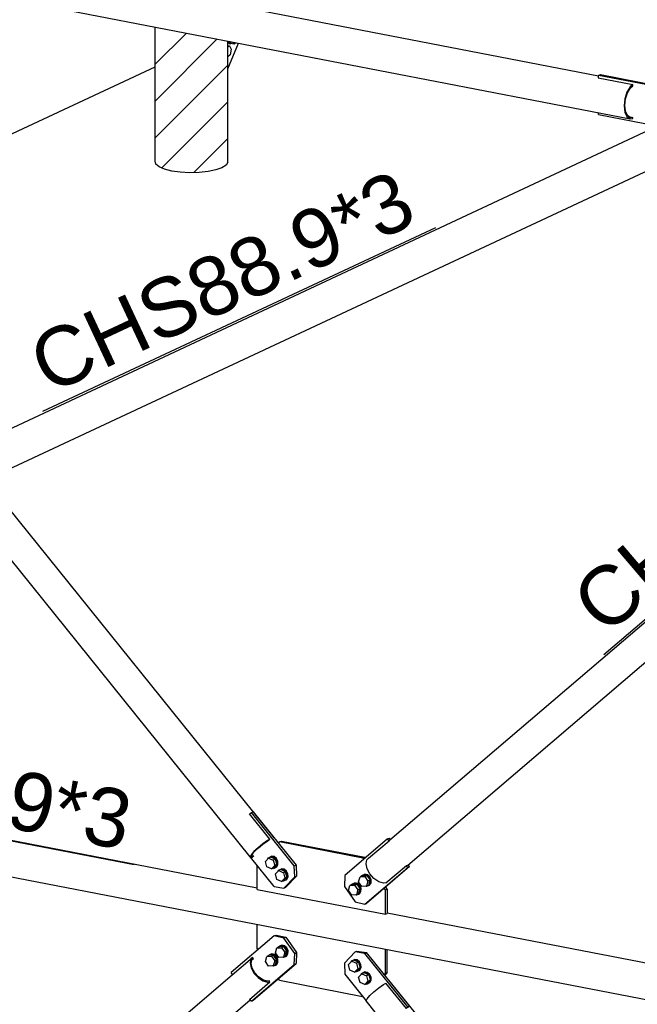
# Model space of a CAD drawing. Header units: millimetres. Extents: x 0 to 142951, y 0 to 27942.
# Tile 11 of 70: x 36126 to 37636, y 4795 to 7201. Entities that reach past the tile are written whole.
import ezdxf

# ---------------------------------------------------------------- set-up
doc = ezdxf.new("R2010")
doc.units = ezdxf.units.MM
doc.styles.add('Arial', font='ARIAL.TTF', dxfattribs={"height": 0.2})

# ---------------------------------------------------------------- blocks, each defined once
blk = doc.blocks.new('Part-65730 - 51816')
at = {"color": 7}
for p, q in [((36761.5, 5191.9), (36758.7, 5188.9)), ((36761.5, 5191.9), (36765.9, 5193.9)), ((36965.5, 5152.4), (36761.5, 5191.9)), ((36765.9, 5193.9), (36969.8, 5154.5)), ((36965.5, 5152.4), (36969.8, 5154.5)), ((36967.6, 5149.4), (36965.5, 5152.4)), ((36971.2, 5152.5), (36969.8, 5154.5)), ((36706.8, 5075.7), (36706.8, 5134.3)), ((37020.3, 5074.6), (37017.4, 5078.6)), ((37020.3, 5074.6), (37024.6, 5076.6)), ((37024.6, 5076.6), (37021, 5081.7)), ((37024.6, 5076.6), (37024.6, 5017.1)), ((36706.8, 5075.7), (37020.3, 5015.1)), ((37020.3, 5015.1), (37020.3, 5074.6)), ((37020.3, 5015.1), (37024.6, 5017.1))]:
    blk.add_line(p, q, dxfattribs=at)
blk = doc.blocks.new('Part-65704 - 51816')
at = {"color": 7}
for p, q in [((34894.1, 5430.6), (36706.8, 5080)), ((38914.4, 4562.5), (34798.6, 5358.6)), ((37024.6, 5018.5), (38837.3, 4667.9))]:
    blk.add_line(p, q, dxfattribs=at)
blk = doc.blocks.new('Part-64529 - 51816')
at = {"color": 7}
for p, q in [((36749.5, 5200.6), (34791.3, 7630.6)), ((36689.7, 5155.2), (34731.5, 7585.3)), ((36691.3, 5262.4), (36688, 5260.6)), ((36738.1, 5198.5), (36688, 5260.6)), ((36688.5, 5260), (36689.6, 5260.7)), ((36689.6, 5260.7), (36689.8, 5260.8)), ((36691.6, 5262.5), (36691.3, 5262.4)), ((36730.9, 5193.6), (36736.4, 5196.7)), ((36738.1, 5198.5), (36731.8, 5195)), ((36736.4, 5196.7), (36738.1, 5198.5)), ((36749.5, 5200.6), (36748.8, 5201.3)), ((36749.5, 5200.4), (36749.5, 5200.6)), ((36708.9, 5177.6), (36699, 5168.3)), ((36700.7, 5169), (36709.8, 5177.6)), ((36720.4, 5187), (36708.9, 5177.6)), ((36709.8, 5177.6), (36720.4, 5186.2)), ((36731.8, 5195), (36720.4, 5187)), ((36720.4, 5186.2), (36730.9, 5193.6)), ((36692.3, 5160.4), (36689.7, 5155.2)), ((36689.7, 5155.2), (36691.7, 5153.5)), ((36691.7, 5153.5), (36695.8, 5154.8)), ((36692.1, 5157), (36694.5, 5161.8)), ((36693.9, 5155.4), (36692.1, 5157)), ((36699, 5168.3), (36692.3, 5160.4)), ((36697.5, 5156.5), (36693.9, 5155.4)), ((36694, 5160.9), (36697.5, 5156.5)), ((36694.5, 5161.8), (36700.7, 5169)), ((36697.5, 5156.5), (36695.8, 5154.8))]:
    blk.add_line(p, q, dxfattribs=at)
blk = doc.blocks.new('Part-64530 - 51816')
at = {"color": 7}
for p, q in [((38887.5, 6781.6), (38937.5, 6824.4)), ((38933.4, 6820.4), (38931.4, 6810.6)), ((38931.4, 6810.6), (38934, 6798.5)), ((38937.5, 6824.4), (38933.4, 6820.4)), ((38933.8, 6809.4), (38935.6, 6818.5)), ((38936.2, 6798.3), (38933.8, 6809.4)), ((38935.6, 6818.5), (38939.2, 6822)), ((38939.2, 6822), (38937.5, 6824.4)), ((38934, 6798.5), (38940.8, 6786)), ((38942.4, 6786.7), (38936.2, 6798.3)), ((38940.8, 6786), (38950.6, 6774.9)), ((38951.5, 6776.5), (38942.4, 6786.7)), ((37031.4, 5196.7), (38888.4, 6782.7)), ((38887.5, 6781.6), (38888.5, 6782.6)), ((38929.7, 6721.5), (38979.8, 6764.3)), ((38950.6, 6774.9), (38962.1, 6767)), ((38962.1, 6769.2), (38951.5, 6776.5)), ((38972.6, 6765.9), (38962.1, 6769.2)), ((38962.1, 6767), (38973.5, 6763.4)), ((38978.1, 6766.7), (38972.6, 6765.9)), ((38973.5, 6763.4), (38979.8, 6764.3)), ((38979.8, 6764.3), (38978.1, 6766.7)), ((37074.9, 5134.9), (38931.8, 6721)), ((38929.7, 6721.5), (38931.3, 6721.8)), ((37029.3, 5194.6), (37031.4, 5196.7)), ((36979.2, 5151.8), (37029.3, 5194.6)), ((36975.2, 5147.9), (36979.2, 5151.8)), ((36973.2, 5138.1), (36975.2, 5147.9)), ((36975.8, 5126), (36973.2, 5138.1)), ((36982.5, 5113.4), (36975.8, 5126)), ((37021.5, 5091.7), (37071.6, 5134.5)), ((37071.6, 5134.5), (37074.9, 5134.9)), ((36992.4, 5102.4), (36982.5, 5113.4)), ((37003.9, 5094.4), (36992.4, 5102.4)), ((37015.3, 5090.9), (37003.9, 5094.4)), ((37021.5, 5091.7), (37015.3, 5090.9))]:
    blk.add_line(p, q, dxfattribs=at)
blk = doc.blocks.new('Bolt-65734 - 51816')
at = {"color": 7}
for p, q in [((36726.9, 5144.2), (36734.8, 5152.4)), ((36733.1, 5150.7), (36734.4, 5153.1)), ((36734.4, 5153.1), (36739.9, 5156)), ((36740.2, 5154.9), (36734.8, 5152.4)), ((36734.8, 5152.4), (36746.1, 5147.3)), ((36739.9, 5156), (36741.5, 5156.8)), ((36739.9, 5156), (36746.4, 5155)), ((36751.5, 5149.8), (36740.2, 5154.9)), ((36748, 5155.8), (36741.5, 5156.8)), ((36751.5, 5149.8), (36746.1, 5147.3)), ((36746.4, 5155), (36752.2, 5150.5)), ((36753.8, 5151.2), (36748, 5155.8)), ((36755, 5136.5), (36751.5, 5149.8)), ((36752.2, 5150.5), (36755.7, 5143.5)), ((36757.3, 5144.3), (36753.8, 5151.2)), ((36730.3, 5130.9), (36726.9, 5144.2)), ((36741.7, 5125.8), (36730.3, 5130.9)), ((36749.6, 5134), (36741.7, 5125.8)), ((36741.7, 5125.8), (36747.1, 5128.3)), ((36747.4, 5127.2), (36745.4, 5127.5)), ((36746.1, 5147.3), (36749.6, 5134)), ((36747.1, 5128.3), (36755, 5136.5)), ((36752.9, 5130.1), (36747.4, 5127.2)), ((36747.4, 5127.2), (36749, 5128)), ((36749, 5128), (36754.5, 5130.9)), ((36755, 5136.5), (36749.6, 5134)), ((36755.9, 5136.1), (36752.9, 5130.1)), ((36754.5, 5130.9), (36757.6, 5136.8)), ((36755.7, 5143.5), (36755.9, 5136.1)), ((36757.6, 5136.8), (36757.3, 5144.3)), ((36759.1, 5122.5), (36764.6, 5125.3)), ((36764.6, 5125.3), (36766.2, 5126.1)), ((36764.6, 5125.3), (36771.1, 5124.4)), ((36772.8, 5125.1), (36766.2, 5126.1)), ((36778.5, 5120.6), (36772.8, 5125.1)), ((36751.6, 5113.5), (36759.5, 5121.7)), ((36755, 5100.2), (36751.6, 5113.5)), ((36757.8, 5120), (36759.1, 5122.5)), ((36764.9, 5124.2), (36759.5, 5121.7)), ((36759.5, 5121.7), (36770.9, 5116.6)), ((36776.3, 5119.1), (36764.9, 5124.2)), ((36774.3, 5103.3), (36766.4, 5095.1)), ((36776.3, 5119.1), (36770.9, 5116.6)), ((36770.9, 5116.6), (36774.3, 5103.3)), ((36771.1, 5124.4), (36776.9, 5119.8)), ((36771.8, 5097.7), (36779.7, 5105.8)), ((36779.7, 5105.8), (36774.3, 5103.3)), ((36779.7, 5105.8), (36776.3, 5119.1)), ((36776.9, 5119.8), (36780.4, 5112.9)), ((36780.7, 5105.4), (36777.6, 5099.5)), ((36782, 5113.6), (36778.5, 5120.6)), ((36779.2, 5100.2), (36782.3, 5106.2)), ((36780.4, 5112.9), (36780.7, 5105.4)), ((36782.3, 5106.2), (36782, 5113.6)), ((36766.4, 5095.1), (36755, 5100.2)), ((36766.4, 5095.1), (36771.8, 5097.7)), ((36772.1, 5096.6), (36770.1, 5096.9)), ((36777.6, 5099.5), (36772.1, 5096.6)), ((36772.1, 5096.6), (36773.7, 5097.3)), ((36773.7, 5097.3), (36779.2, 5100.2))]:
    blk.add_line(p, q, dxfattribs=at)
blk = doc.blocks.new('Part-65737 - 51816')
at = {"color": 7}
for p, q in [((36706.8, 4931.4), (36706.8, 4989.5)), ((36708.9, 4928.4), (36706.8, 4931.4)), ((37020.3, 4870.8), (37020.3, 4928.9)), ((37024.6, 4872.8), (37024.6, 4928)), ((37017.4, 4867.8), (37020.3, 4870.8)), ((37024.6, 4872.8), (37018.5, 4866.5)), ((37020.3, 4870.8), (37024.6, 4872.8)), ((36761.5, 4853.6), (36758.7, 4857.6)), ((36761.5, 4853.6), (36964.7, 4814.3))]:
    blk.add_line(p, q, dxfattribs=at)
blk = doc.blocks.new('Part-65684 - 51816')
at = {"color": 7}
for p, q in [((37003.9, 4835.2), (37015.3, 4843.2)), ((37015.3, 4843.2), (37021.5, 4846.7)), ((37071.6, 4784.6), (37021.5, 4846.7)), ((37033, 4848.8), (37032.2, 4849.5)), ((38991.3, 2418.7), (37033, 4848.8)), ((36975.8, 4808.6), (36982.5, 4816.5)), ((36982.5, 4816.5), (36992.4, 4825.8)), ((36992.4, 4825.8), (37003.9, 4835.2)), ((36973.2, 4803.4), (36975.8, 4808.6)), ((38931.4, 2373.4), (36973.2, 4803.4))]:
    blk.add_line(p, q, dxfattribs=at)
blk = doc.blocks.new('Part-65722 - 51816')
at = {"color": 7}
for p, q in [((35986.8, 6147), (37665.2, 6931.7)), ((37671.8, 6925.2), (37726.4, 6950.7)), ((37726.4, 6950.7), (37736.9, 6946.3)), ((37736.9, 6946.3), (37749, 6934.8)), ((37749, 6934.8), (37757.2, 6919.4)), ((37664.2, 6926.6), (37665.2, 6927.1)), ((37664.2, 6926.6), (37668, 6926.8)), ((37668, 6926.8), (37671.8, 6925.2)), ((37757.2, 6919.4), (37760, 6902.7)), ((37757.2, 6887), (37749, 6874.8)), ((37760, 6902.7), (37757.2, 6887)), ((36043.7, 6076.4), (37736.9, 6868)), ((37749, 6874.8), (37736.9, 6868)), ((34754.4, 5570.9), (35916.8, 6114.3)), ((34740.4, 5467.1), (35973.7, 6043.7)), ((34705.5, 5538.4), (34760.1, 5564)), ((34759.2, 5564.4), (34760.1, 5564)), ((34705.5, 5535.6), (34705.5, 5538.4)), ((34716, 5534), (34705.5, 5538.4)), ((34705.5, 5535.6), (34715.1, 5531.6)), ((34728.1, 5522.5), (34716, 5534)), ((34715.1, 5531.6), (34726.4, 5520.8)), ((34726.4, 5520.8), (34733.9, 5506.5)), ((34736.2, 5507.2), (34728.1, 5522.5)), ((34733.9, 5506.5), (34736.6, 5490.9)), ((34736.6, 5490.9), (34733.9, 5476.3)), ((34739.1, 5490.4), (34736.2, 5507.2)), ((34736.2, 5474.7), (34739.1, 5490.4)), ((34729.1, 5469.3), (34729.3, 5469.4)), ((34733.9, 5476.3), (34729.2, 5469.2)), ((34732.2, 5468.7), (34736.2, 5474.7))]:
    blk.add_line(p, q, dxfattribs=at)
blk = doc.blocks.new('Part-65726 - 51816')
at = {"color": 7}
for p, q in [((36645.7, 4867), (36695.8, 4909.7)), ((36695.8, 4909.7), (36691.7, 4905.8)), ((36697.5, 4907.3), (36695.8, 4909.7)), ((36691.7, 4905.8), (36689.7, 4896)), ((36689.7, 4896), (36692.3, 4883.9)), ((36692.1, 4894.8), (36693.9, 4903.8)), ((36694.5, 4883.6), (36692.1, 4894.8)), ((36692.3, 4883.9), (36699, 4871.3)), ((36693.9, 4903.8), (36697.5, 4907.3)), ((34789.7, 3282), (36646.7, 4868.1)), ((36645.7, 4867), (36646.8, 4868)), ((36700.7, 4872.1), (36694.5, 4883.6)), ((36699, 4871.3), (36708.9, 4860.2)), ((36709.8, 4861.9), (36700.7, 4872.1)), ((36708.9, 4860.2), (36720.4, 4852.3)), ((36720.4, 4854.6), (36709.8, 4861.9)), ((36688, 4806.9), (36738.1, 4849.6)), ((36730.9, 4851.3), (36720.4, 4854.6)), ((36720.4, 4852.3), (36731.8, 4848.8)), ((36736.4, 4852.1), (36730.9, 4851.3)), ((36731.8, 4848.8), (36738.1, 4849.6)), ((36738.1, 4849.6), (36736.4, 4852.1)), ((34833.1, 3220.3), (36690.1, 4806.3)), ((36688, 4806.9), (36689.6, 4807.1)), ((34737.5, 3237.2), (34787.6, 3279.9)), ((34787.6, 3279.9), (34789.7, 3282)), ((34731.5, 3223.4), (34733.4, 3233.2)), ((34733.4, 3233.2), (34737.5, 3237.2)), ((34734.1, 3211.3), (34731.5, 3223.4)), ((34740.8, 3198.8), (34734.1, 3211.3)), ((34779.8, 3177.1), (34829.9, 3219.8)), ((34829.9, 3219.8), (34833.1, 3220.3)), ((34750.7, 3187.7), (34740.8, 3198.8)), ((34762.2, 3179.8), (34750.7, 3187.7)), ((34773.6, 3176.2), (34762.2, 3179.8)), ((34779.8, 3177.1), (34773.6, 3176.2))]:
    blk.add_line(p, q, dxfattribs=at)
blk = doc.blocks.new('Bolt-65732 - 51816')
at = {"color": 7}
for p, q in [((36954.7, 5094.3), (36958.2, 5106.3)), ((36963.6, 5108.8), (36958.2, 5106.3)), ((36958.2, 5106.3), (36969.6, 5107)), ((36961.9, 5108), (36963, 5109.7)), ((36963, 5109.7), (36968.7, 5112)), ((36963, 5109.7), (36964.6, 5110.5)), ((36963.6, 5108.8), (36975, 5109.5)), ((36964.6, 5110.5), (36970.4, 5112.8)), ((36968.7, 5112), (36975.3, 5110.5)), ((36969.6, 5107), (36975, 5109.5)), ((36969.6, 5107), (36977.5, 5095.7)), ((36976.9, 5111.2), (36970.4, 5112.8)), ((36975, 5109.5), (36982.9, 5098.3)), ((36975.3, 5110.5), (36980.8, 5105.5)), ((36982.4, 5106.2), (36976.9, 5111.2)), ((36980.8, 5105.5), (36983.8, 5098.3)), ((36985.4, 5099.1), (36982.4, 5106.2)), ((36930, 5073.2), (36933.5, 5085.1)), ((36938.9, 5087.7), (36933.5, 5085.1)), ((36933.5, 5085.1), (36944.9, 5085.9)), ((36937.2, 5086.9), (36938.2, 5088.6)), ((36938.2, 5088.6), (36944, 5090.9)), ((36938.2, 5088.6), (36939.9, 5089.4)), ((36938.9, 5087.7), (36950.3, 5088.4)), ((36939.9, 5089.4), (36945.6, 5091.7)), ((36944, 5090.9), (36950.5, 5089.4)), ((36944.9, 5085.9), (36950.3, 5088.4)), ((36944.9, 5085.9), (36952.8, 5074.6)), ((36952.2, 5090.1), (36945.6, 5091.7)), ((36950.3, 5088.4), (36958.2, 5077.2)), ((36950.5, 5089.4), (36956.1, 5084.4)), ((36957.7, 5085.1), (36952.2, 5090.1)), ((36958.2, 5077.2), (36952.8, 5074.6)), ((36962.6, 5083.1), (36954.7, 5094.3)), ((36954.7, 5065.2), (36958.2, 5077.2)), ((36956.1, 5084.4), (36959.1, 5077.2)), ((36960.7, 5078), (36957.7, 5085.1)), ((36959.1, 5077.2), (36958.8, 5069.9)), ((36960.5, 5070.6), (36960.7, 5078)), ((36974, 5083.8), (36962.6, 5083.1)), ((36974.3, 5083.1), (36971.8, 5083.6)), ((36977.5, 5095.7), (36974, 5083.8)), ((36974, 5083.8), (36979.4, 5086.3)), ((36980.1, 5085.4), (36974.3, 5083.1)), ((36982.9, 5098.3), (36977.5, 5095.7)), ((36979.4, 5086.3), (36982.9, 5098.3)), ((36983.6, 5091), (36980.1, 5085.4)), ((36980.1, 5085.4), (36981.7, 5086.1)), ((36981.7, 5086.1), (36985.2, 5091.7)), ((36983.8, 5098.3), (36983.6, 5091)), ((36985.2, 5091.7), (36985.4, 5099.1)), ((36937.9, 5062), (36930, 5073.2)), ((36949.3, 5062.7), (36937.9, 5062)), ((36949.6, 5061.9), (36947.1, 5062.5)), ((36952.8, 5074.6), (36949.3, 5062.7)), ((36949.3, 5062.7), (36954.7, 5065.2)), ((36955.4, 5064.3), (36949.6, 5061.9)), ((36958.8, 5069.9), (36955.4, 5064.3)), ((36955.4, 5064.3), (36957, 5065)), ((36957, 5065), (36960.5, 5070.6))]:
    blk.add_line(p, q, dxfattribs=at)
blk = doc.blocks.new('Bolt-65878 - 51816')
at = {"color": 7}
for p, q in [((36930, 4892.1), (36937.9, 4900.3)), ((36933.5, 4878.8), (36930, 4892.1)), ((36936.3, 4898.6), (36937.5, 4901)), ((36937.5, 4901), (36943.1, 4903.9)), ((36943.3, 4902.8), (36937.9, 4900.3)), ((36937.9, 4900.3), (36949.3, 4895.2)), ((36943.1, 4903.9), (36944.7, 4904.7)), ((36943.1, 4903.9), (36949.6, 4902.9)), ((36954.7, 4897.7), (36943.3, 4902.8)), ((36951.2, 4903.7), (36944.7, 4904.7)), ((36954.7, 4897.7), (36949.3, 4895.2)), ((36949.3, 4895.2), (36952.8, 4881.9)), ((36949.6, 4902.9), (36955.4, 4898.4)), ((36958.2, 4884.4), (36950.3, 4876.2)), ((36957, 4899.1), (36951.2, 4903.7)), ((36952.8, 4881.9), (36958.2, 4884.4)), ((36954.7, 4897.7), (36958.2, 4884.4)), ((36955.4, 4898.4), (36958.8, 4891.4)), ((36959.1, 4884), (36956.1, 4878)), ((36960.5, 4892.2), (36957, 4899.1)), ((36957.7, 4878.8), (36960.7, 4884.7)), ((36958.8, 4891.4), (36959.1, 4884)), ((36960.7, 4884.7), (36960.5, 4892.2)), ((36944.9, 4873.7), (36933.5, 4878.8)), ((36952.8, 4881.9), (36944.9, 4873.7)), ((36944.9, 4873.7), (36950.3, 4876.2)), ((36950.5, 4875.1), (36948.5, 4875.4)), ((36956.1, 4878), (36950.5, 4875.1)), ((36950.5, 4875.1), (36952.2, 4875.9)), ((36952.2, 4875.9), (36957.7, 4878.8)), ((36954.7, 4861.4), (36962.6, 4869.6)), ((36958.2, 4848.1), (36954.7, 4861.4)), ((36961, 4867.9), (36962.2, 4870.3)), ((36962.2, 4870.3), (36967.8, 4873.2)), ((36968.1, 4872.1), (36962.6, 4869.6)), ((36962.6, 4869.6), (36974, 4864.5)), ((36967.8, 4873.2), (36969.4, 4874)), ((36967.8, 4873.2), (36974.3, 4872.3)), ((36979.4, 4867), (36968.1, 4872.1)), ((36975.9, 4873), (36969.4, 4874)), ((36979.4, 4867), (36974, 4864.5)), ((36974, 4864.5), (36977.5, 4851.2)), ((36974.3, 4872.3), (36980.1, 4867.7)), ((36981.7, 4868.5), (36975.9, 4873)), ((36979.4, 4867), (36982.9, 4853.7)), ((36980.1, 4867.7), (36983.6, 4860.8)), ((36985.2, 4861.5), (36981.7, 4868.5)), ((36983.6, 4860.8), (36983.8, 4853.3)), ((36985.4, 4854.1), (36985.2, 4861.5)), ((36969.6, 4843), (36958.2, 4848.1)), ((36977.5, 4851.2), (36969.6, 4843)), ((36969.6, 4843), (36975, 4845.6)), ((36975.3, 4844.5), (36973.3, 4844.8)), ((36982.9, 4853.7), (36975, 4845.6)), ((36980.8, 4847.3), (36975.3, 4844.5)), ((36975.3, 4844.5), (36976.9, 4845.2)), ((36976.9, 4845.2), (36982.4, 4848.1)), ((36977.5, 4851.2), (36982.9, 4853.7)), ((36983.8, 4853.3), (36980.8, 4847.3)), ((36982.4, 4848.1), (36985.4, 4854.1))]:
    blk.add_line(p, q, dxfattribs=at)
blk = doc.blocks.new('Part-65792 - 51816')
at = {"color": 7}
for p, q in [((34824.6, 7589.3), (37541.6, 7063.8)), ((34911, 7482.1), (37618.6, 6958.4)), ((37540.5, 7058.7), (37541.6, 7059.6)), ((37540.5, 7058.7), (37625.4, 7042.3)), ((37618.6, 7036.7), (37610.8, 7023.9)), ((37612, 7022.4), (37619.3, 7034.4)), ((37625.4, 7042.3), (37618.6, 7036.7)), ((37619.3, 7034.4), (37625.4, 7039.4)), ((37625.4, 7039.4), (37625.4, 7042.3)), ((37605.6, 7007.7), (37603.8, 6990.6)), ((37605.4, 6991.4), (37607.1, 7007.3)), ((37610.8, 7023.9), (37605.6, 7007.7)), ((37607.1, 7007.3), (37612, 7022.4)), ((37603.8, 6990.6), (37605.6, 6975.2)), ((37607.1, 6977), (37605.4, 6991.4)), ((37612, 6966.5), (37607.1, 6977)), ((37605.6, 6975.2), (37610.8, 6963.9)), ((37610.8, 6963.9), (37618.6, 6958.4)), ((37619.3, 6961.3), (37612, 6966.5)), ((37615.6, 6963.9), (37625.4, 6962)), ((37618.6, 6958.4), (37625.4, 6959.2)), ((37625.4, 6962), (37619.3, 6961.3)), ((37625.4, 6959.2), (37625.4, 6962))]:
    blk.add_line(p, q, dxfattribs=at)
blk = doc.blocks.new('Part-65793 - 51816')
at = {"color": 7}
for p, q in [((37541.6, 7064.8), (37545.9, 7066.8)), ((37693, 7035.5), (37541.6, 7064.8)), ((37541.6, 7058.5), (37541.6, 7064.8)), ((37545.9, 7066.8), (37697.3, 7037.5)), ((37697.3, 7037.5), (37693, 7035.5)), ((37693, 7035.5), (37693, 6945.9)), ((37697.3, 6948), (37697.3, 7037.5)), ((37541.6, 6969.4), (37541.6, 6973.3)), ((37541.6, 6969.4), (37684.2, 6941.8))]:
    blk.add_line(p, q, dxfattribs=at)
blk = doc.blocks.new('Bolt-65877 - 51816')
at = {"color": 7}
for p, q in [((36751.6, 4920.8), (36755, 4932.7)), ((36760.4, 4935.3), (36755, 4932.7)), ((36755, 4932.7), (36766.4, 4933.4)), ((36758.7, 4934.5), (36759.8, 4936.2)), ((36759.8, 4936.2), (36765.6, 4938.5)), ((36759.8, 4936.2), (36761.4, 4936.9)), ((36771.8, 4936), (36760.4, 4935.3)), ((36767.2, 4939.3), (36761.4, 4936.9)), ((36765.6, 4938.5), (36772.1, 4937)), ((36771.8, 4936), (36766.4, 4933.4)), ((36766.4, 4933.4), (36774.3, 4922.2)), ((36773.7, 4937.7), (36767.2, 4939.3)), ((36779.7, 4924.7), (36771.8, 4936)), ((36772.1, 4937), (36777.6, 4931.9)), ((36779.2, 4932.7), (36773.7, 4937.7)), ((36782.3, 4925.6), (36779.2, 4932.7)), ((36726.9, 4899.7), (36730.3, 4911.6)), ((36735.7, 4914.2), (36730.3, 4911.6)), ((36730.3, 4911.6), (36741.7, 4912.3)), ((36734, 4913.3), (36735.1, 4915.1)), ((36735.1, 4915.1), (36740.9, 4917.4)), ((36735.1, 4915.1), (36736.7, 4915.8)), ((36747.1, 4914.9), (36735.7, 4914.2)), ((36742.5, 4918.2), (36736.7, 4915.8)), ((36740.9, 4917.4), (36747.4, 4915.9)), ((36747.1, 4914.9), (36741.7, 4912.3)), ((36741.7, 4912.3), (36749.6, 4901.1)), ((36749, 4916.6), (36742.5, 4918.2)), ((36755, 4903.6), (36747.1, 4914.9)), ((36747.4, 4915.9), (36752.9, 4910.8)), ((36754.5, 4911.6), (36749, 4916.6)), ((36759.5, 4909.5), (36751.6, 4920.8)), ((36752.9, 4910.8), (36755.9, 4903.7)), ((36757.6, 4904.5), (36754.5, 4911.6)), ((36770.9, 4910.3), (36759.5, 4909.5)), ((36771.1, 4909.5), (36768.7, 4910.1)), ((36774.3, 4922.2), (36770.9, 4910.3)), ((36776.3, 4912.8), (36770.9, 4910.3)), ((36776.9, 4911.9), (36771.1, 4909.5)), ((36779.7, 4924.7), (36774.3, 4922.2)), ((36776.3, 4912.8), (36779.7, 4924.7)), ((36780.4, 4917.5), (36776.9, 4911.9)), ((36776.9, 4911.9), (36778.5, 4912.6)), ((36777.6, 4931.9), (36780.7, 4924.8)), ((36778.5, 4912.6), (36782, 4918.2)), ((36780.7, 4924.8), (36780.4, 4917.5)), ((36782, 4918.2), (36782.3, 4925.6)), ((36734.8, 4888.4), (36726.9, 4899.7)), ((36746.1, 4889.2), (36734.8, 4888.4)), ((36746.4, 4888.4), (36744, 4889)), ((36749.6, 4901.1), (36746.1, 4889.2)), ((36751.5, 4891.7), (36746.1, 4889.2)), ((36752.2, 4890.8), (36746.4, 4888.4)), ((36755, 4903.6), (36749.6, 4901.1)), ((36751.5, 4891.7), (36755, 4903.6)), ((36755.7, 4896.3), (36752.2, 4890.8)), ((36752.2, 4890.8), (36753.8, 4891.5)), ((36753.8, 4891.5), (36757.3, 4897.1)), ((36755.9, 4903.7), (36755.7, 4896.3)), ((36757.3, 4897.1), (36757.6, 4904.5))]:
    blk.add_line(p, q, dxfattribs=at)
blk = doc.blocks.new('Part-80266 - 51816')
at = {"color": 7}
for p, q in [((36748.5, 4962.3), (36643.5, 4872.6)), ((36748.5, 4962.3), (36752.9, 4964.3)), ((36772.3, 4956.6), (36748.5, 4962.3)), ((36752.9, 4964.3), (36776.6, 4958.7)), ((36772.3, 4956.6), (36776.6, 4958.7)), ((36798.5, 4919.3), (36772.3, 4956.6)), ((36776.6, 4958.7), (36802.9, 4921.3)), ((36797.6, 4892.6), (36798.5, 4919.3)), ((36798.5, 4919.3), (36802.9, 4921.3)), ((36802.9, 4921.3), (36801.9, 4894.6)), ((36692.6, 4802.9), (36797.6, 4892.6)), ((36696.9, 4804.9), (36801.9, 4894.6)), ((36797.6, 4892.6), (36801.9, 4894.6)), ((36646.8, 4867.9), (36643.5, 4872.6)), ((36692.6, 4802.9), (36689.1, 4807.8)), ((36692.6, 4802.9), (36696.9, 4804.9))]:
    blk.add_line(p, q, dxfattribs=at)
blk = doc.blocks.new('Part-66011 - 51816')
at = {"color": 7}
blk.add_line((36634.8, 7080.4), (36661.2, 7143.6), dxfattribs=at)
blk = doc.blocks.new('Bolt-66016 - 51816')
at = {"color": 7}
for p, q in [((36634.8, 7147.9), (36635.6, 7145.2)), ((36638.2, 7144.7), (36637.1, 7148.2)), ((36639, 7147.9), (36641.8, 7143.2)), ((36650.2, 7141.5), (36647.4, 7146.3)), ((36634.8, 7137.3), (36638.8, 7136.6)), ((36638.8, 7136.6), (36634.8, 7133.6)), ((36635.6, 7145.2), (36639.1, 7142.5)), ((36641.6, 7142), (36638.2, 7144.7)), ((36638.8, 7136.6), (36643.6, 7128.7)), ((36639.1, 7142.5), (36641.6, 7142)), ((36643.6, 7128.7), (36641, 7115.1)), ((36643.9, 7142.7), (36641.6, 7142)), ((36641.8, 7143.2), (36650.2, 7141.5)), ((36650.2, 7141.5), (36654.6, 7144.9)), ((36641, 7115.1), (36634.8, 7110.3))]:
    blk.add_line(p, q, dxfattribs=at)
blk = doc.blocks.new('Part-73437 - 51816')
at = {"color": 7}
blk.add_line((35566, 6669.3), (36457.3, 7086), dxfattribs=at)
blk = doc.blocks.new('Part-80267 - 51816')
at = {"color": 7}
for p, q in [((36946.1, 4923), (36919.9, 4895.9)), ((36946.1, 4923), (36950.4, 4925)), ((36969.9, 4919.5), (36946.1, 4923)), ((36950.4, 4925), (36974.2, 4921.5)), ((36969.9, 4919.5), (36974.2, 4921.5)), ((37074.9, 4789.2), (36969.9, 4919.5)), ((37079.2, 4791.2), (36974.2, 4921.5)), ((36919.9, 4895.9), (36920.8, 4868.7)), ((36920.8, 4868.7), (36973.3, 4803.6)), ((37071.1, 4785.2), (37074.9, 4789.2)), ((37079.2, 4791.2), (37074.5, 4786.3)), ((37074.9, 4789.2), (37079.2, 4791.2))]:
    blk.add_line(p, q, dxfattribs=at)
blk = doc.blocks.new('Part-80264 - 51816')
at = {"color": 7}
for p, q in [((37025.8, 5199.1), (36920.8, 5109.4)), ((37025.8, 5199.1), (37030.1, 5201.2)), ((37029.1, 5194.4), (37025.8, 5199.1)), ((37032.6, 5197.7), (37030.1, 5201.2)), ((36969.9, 5039.7), (37074.9, 5129.4)), ((37079.2, 5131.4), (36974.2, 5041.7)), ((37074.9, 5129.4), (37071.4, 5134.3)), ((37074.9, 5129.4), (37079.2, 5131.4)), ((37079.2, 5131.4), (37076, 5136)), ((36920.8, 5109.4), (36919.9, 5082.7)), ((36919.9, 5082.7), (36946.1, 5045.4)), ((36946.1, 5045.4), (36969.9, 5039.7)), ((36969.9, 5039.7), (36974.2, 5041.7))]:
    blk.add_line(p, q, dxfattribs=at)
blk = doc.blocks.new('Part-80265 - 51816')
at = {"color": 7}
for p, q in [((36692.6, 5263.6), (36688.8, 5259.7)), ((36692.6, 5263.6), (36696.9, 5265.6)), ((36797.6, 5133.3), (36692.6, 5263.6)), ((36696.9, 5265.6), (36801.9, 5135.3)), ((36748.5, 5082.5), (36690.5, 5154.5)), ((36797.6, 5133.3), (36801.9, 5135.3)), ((36798.5, 5106.1), (36797.6, 5133.3)), ((36801.9, 5135.3), (36802.9, 5108.1)), ((36772.3, 5079), (36798.5, 5106.1)), ((36802.9, 5108.1), (36776.6, 5081)), ((36798.5, 5106.1), (36802.9, 5108.1)), ((36748.5, 5082.5), (36772.3, 5079)), ((36772.3, 5079), (36776.6, 5081))]:
    blk.add_line(p, q, dxfattribs=at)
blk = doc.blocks.new('Mark-67733 - 51816')
at = {"color": 136}
blk.add_line((36182.7, 6244.1), (37143.7, 6693.4), dxfattribs=at)
at = {"color": 30, "style": 'Arial'}
blk.add_text('CHS88.9*3', height=143.26, rotation=25.0554, dxfattribs=at).set_placement((36197.2, 6284))
blk = doc.blocks.new('Mark-67722 - 51816')
at = {"color": 136}
blk.add_line((35364.4, 5337.9), (36405.9, 5136.4), dxfattribs=at)
at = {"color": 30, "style": 'Arial'}
blk.add_text('CHS88.9*3', height=143.26, rotation=349.0508, dxfattribs=at).set_placement((35399.5, 5361.6))
blk = doc.blocks.new('Mark-66902 - 51816')
at = {"color": 136}
blk.add_line((37554, 5649.5), (38360.6, 6338.5), dxfattribs=at)
at = {"color": 30, "style": 'Arial'}
blk.add_text('CHS76.1*3', height=143.26, rotation=40.5024, dxfattribs=at).set_placement((37557.3, 5691.8))
blk = doc.blocks.new('Mark-67752 - 51816')
at = {"color": 136}
for p in [(36868.8, 7301.8), (37849.4, 6921.5)]:
    blk.add_line(p, (37696.4, 7301.8), dxfattribs=at)
at = {"color": 30, "style": 'Arial'}
blk.add_text('BL8*100', height=143.26, dxfattribs=at).set_placement((36898.8, 7331.8))

msp = doc.modelspace()

# ---------------------------------------------------------------- hatches: boundary and pattern name
h = msp.add_hatch()
h.set_pattern_fill('ANSI31', color=96, scale=20, style=0)
h.paths.add_polyline_path([(36480.2, 7178.6), (36478.8, 7178.9), (36473.3, 7179.9), (36467, 7181.1), (36459.2, 7182.7), (36457.3, 7183), (36457.3, 6854.8), (36459.2, 6847.9), (36467, 6841.3), (36480.2, 6835.6), (36498, 6831.1), (36518.9, 6828.1), (36541.8, 6826.8), (36564.9, 6827.4), (36586.8, 6829.8), (36605.8, 6833.8), (36620.8, 6839.1), (36630.7, 6845.4), (36634.8, 6852.3), (36634.8, 7148.7), (36630.7, 7149.5), (36622.4, 7151.1), (36620.7, 7151.4), (36605.8, 7154.3), (36602.6, 7154.9), (36587.4, 7157.9), (36586.8, 7158), (36564.9, 7162.2), (36547, 7165.7), (36529.8, 7169), (36511.1, 7172.6), (36498, 7175.2)])

# ---------------------------------------------------------------- linework, layer by layer
at = {"color": 96}
for p, q in [((36457.3, 6854.8), (36457.3, 7183)), ((36634.8, 6852.3), (36634.8, 7148.7)), ((36459.2, 6847.9), (36457.3, 6854.8)), ((36467, 6841.3), (36459.2, 6847.9)), ((36480.2, 6835.6), (36467, 6841.3)), ((36498, 6831.1), (36480.2, 6835.6)), ((36605.8, 6833.8), (36586.8, 6829.8)), ((36620.8, 6839.1), (36605.8, 6833.8)), ((36630.7, 6845.4), (36620.8, 6839.1)), ((36634.8, 6852.3), (36630.7, 6845.4)), ((36518.9, 6828.1), (36498, 6831.1)), ((36541.8, 6826.8), (36518.9, 6828.1)), ((36564.9, 6827.4), (36541.8, 6826.8)), ((36586.8, 6829.8), (36564.9, 6827.4))]:
    msp.add_line(p, q, dxfattribs=at)

# ---------------------------------------------------------------- block references
for name in ['Part-73437 - 51816', 'Part-65792 - 51816', 'Part-64529 - 51816', 'Mark-67752 - 51816', 'Bolt-66016 - 51816', 'Part-66011 - 51816', 'Part-65793 - 51816', 'Part-65722 - 51816', 'Mark-67733 - 51816', 'Part-64530 - 51816', 'Mark-66902 - 51816', 'Mark-67722 - 51816', 'Part-65704 - 51816', 'Part-80265 - 51816', 'Part-80264 - 51816', 'Part-65730 - 51816', 'Bolt-65734 - 51816', 'Bolt-65732 - 51816', 'Part-65737 - 51816', 'Part-80266 - 51816', 'Bolt-65877 - 51816', 'Part-65726 - 51816', 'Part-80267 - 51816', 'Bolt-65878 - 51816', 'Part-65684 - 51816']:
    msp.add_blockref(name, (0, 0))

doc.saveas('drawing.dxf')
